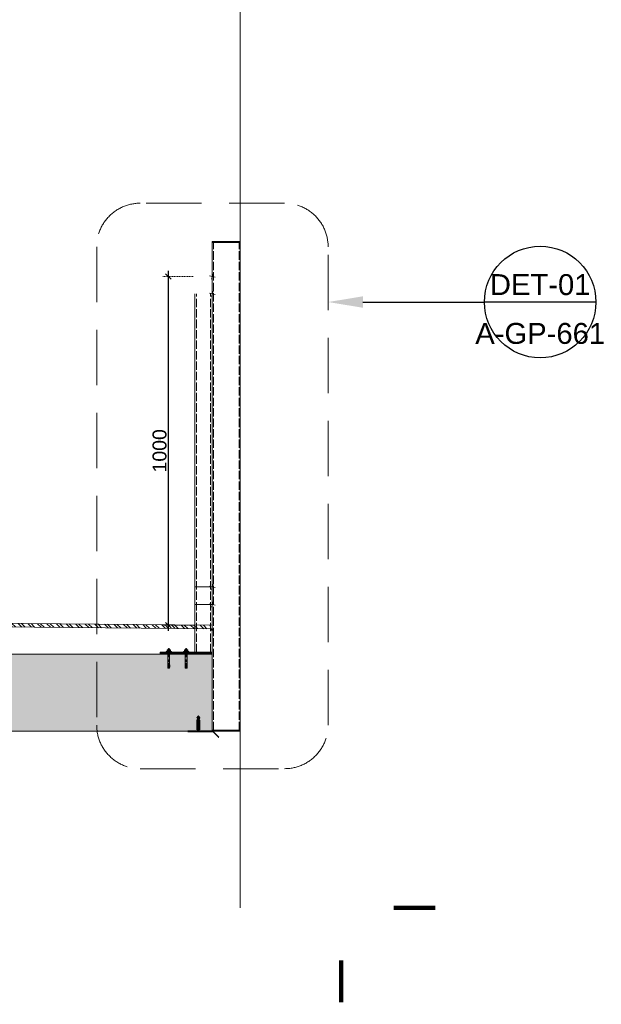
# Model space of a CAD drawing. Header units: millimetres. Extents: x 3652085 to 3778338, y -303702 to -273644.
# Tile 86 of 256: x 3675112 to 3676781, y -284097 to -281273. Entities that reach past the tile are written whole.
import ezdxf
from ezdxf import colors
from ezdxf.entities.mleader import LeaderData, LeaderLine
from ezdxf.enums import TextEntityAlignment as Align
from ezdxf.math import Vec2, Vec3

# ---------------------------------------------------------------- set-up
doc = ezdxf.new("R2010")
doc.units = ezdxf.units.MM
doc.header["$PDMODE"] = 34
for name, pattern in [('ACAD_ISO02W100', [15, 12, -3]), ('CENTER', [2, 1.25, -0.25, 0.25, -0.25]), ('DASHED', [0.75, 0.5, -0.25]), ('HIDDEN2', [4.7625, 3.175, -1.5875])]:
    doc.linetypes.add(name, pattern=pattern)
for name, color, linetype in [('ATTACHMT', 7, 'Continuous'), ('FIXINGS', 7, 'Continuous'), ('TRANSOM', 7, 'Continuous')]:
    doc.layers.add(name, color=color, linetype=linetype)
for name, color, linetype, lineweight in [('DIM-03    (HAUSART)', 111, 'Continuous', 5), ('ENLARGED-01   (HAUSART)', 40, 'HIDDEN2', 5), ('FINISH-FLOOR   (HAUSART)', 140, 'Continuous', 5), ('METAL-CONSTRUCTION (HAUSART)', 186, 'Continuous', 5), ('SLAB    (HAUSART)_Pen_No__2', 8, 'Continuous', 15), ('SYMBOL-DETAIL    (HAUSART)', 2, 'Continuous', 5)]:
    doc.layers.add(name, color=color, linetype=linetype, lineweight=lineweight)
doc.styles.add('1-20 Eng HA', font='arial.ttf', dxfattribs={"height": 40})
doc.styles.add('_TEXTE-150', font='arial.ttf', dxfattribs={"height": 450})
doc.dimstyles.new('1-20 Eng HA', dxfattribs={"dimtxt": 40, "dimasz": 16, "dimexe": 16, "dimexo": 5, "dimgap": 5, "dimtad": 1, "dimdec": 0, "dimlfac": -1, "dimzin": 0, "dimdsep": 46, "dimtxsty": '1-20 Eng HA', "dimblk": 'OBLIQUE', "dimcen": 0.09, "dimdle": 16, "dimclrd": 256, "dimclre": 256, "dimclrt": 256, "dimadec": 0, "dimazin": 0, "dimtfac": 1, "dimtdec": 0, "dimtofl": 0, "dimtmove": 0, "dimatfit": 3, "dimldrblk": 'OBLIQUE', "dimfxl": 1, "dimtolj": 1, "dimtzin": 0, "dimlwe": 0, "dimarcsym": 0})

# ---------------------------------------------------------------- blocks, each defined once
blk = doc.blocks.new('_DetailCallout')
at = {"color": 0, "linetype": 'ByBlock', "lineweight": -2, "transparency": 16777216}
blk.add_line((8, 0), (-8, 0), dxfattribs=at)
blk.add_circle((0, 0), 8, dxfattribs=at)
at = {"color": 0, "transparency": 16777216, "style": '_TEXTE-150'}
for tag, p in [('VIEWNUMBER', (0, 1)), ('SHEETNUMBER', (0, -6))]:
    blk.add_attdef(tag, text='', height=3, dxfattribs=at).set_placement(p, align=Align.CENTER)
blk = doc.blocks.new('Dubel_2')
for p, q in [((-22.9, 0), (-2.5, 0)), ((-18.9, 3.2), (-18.4, 3.7)), ((-18.9, 3.2), (-18.9, -3.2)), ((-18.4, -3.7), (-18.4, 3.7)), ((-18.4, 3.7), (-16.3, 3.7)), ((-15, 5), (-16.3, 3.6)), ((-16.3, 3.6), (-16.3, -3.6)), ((-15.9, 4.1), (-14, 4.1)), ((-14, 5), (-15, 5)), ((-15, 5), (-15, -5)), ((-14, 8.5), (-13.2, 9.8)), ((-14, -8.5), (-14, 8.5)), ((-13.9, 8.2), (-14, 7.3)), ((-14, 7.3), (-13.9, 6.5)), ((-13.6, 9), (-13.9, 8.2)), ((-13.9, 6.5), (-13.6, 5.6)), ((-13.7, 3), (-13.9, 1)), ((-13.9, 1), (-13.9, -1)), ((-13.2, 4.9), (-13.7, 3)), ((-13.2, 9.8), (-13.6, 9)), ((-13.6, 5.6), (-13.2, 4.9)), ((-6.7, 9.8), (-13.2, 9.8)), ((-6.7, 4.9), (-13.2, 4.9)), ((-6.3, 9), (-6.7, 9.8)), ((-6, 8.5), (-6.7, 9.8)), ((-6.7, 4.9), (-6.3, 5.6)), ((-6.2, 3), (-6.7, 4.9)), ((-6.1, 8.2), (-6.3, 9)), ((-6.3, 5.6), (-6.1, 6.5)), ((-6, 1), (-6.2, 3)), ((-6, 7.3), (-6.1, 8.2)), ((-6.1, 6.5), (-6, 7.3)), ((-4, 10.5), (-6, 10.5)), ((-6, -10.5), (-6, 10.5)), ((-6, -1), (-6, 1)), ((0, 15), (-4, 15)), ((-4, 15), (-4, -15)), ((-4, -10.5), (-4, 10.5)), ((64.8, 5), (-4, 5)), ((-4, 4.1), (11, 4.1)), ((0, -15), (0, 15)), ((5, 0), (5, 0)), ((11, 5), (11, -5)), ((12.5, 0), (27.5, 0)), ((13, 5), (13, -5)), ((35, 0), (35, 0)), ((42.5, 0), (57.5, 0)), ((61, 5.2), (61, 5.2)), ((64.8, 5), (64.8, -5)), ((64.8, 4), (64.9, 3.7)), ((64.8, -4), (64.8, 4)), ((64.9, 3.7), (65.2, 3.6)), ((90, 0), (65, 0)), ((65, 0), (65, 0)), ((67.5, 3.6), (65.2, 3.6)), ((79.7, 5.6), (67.5, 4.9)), ((67.5, -1.3), (67.5, 4.9)), ((72.5, 0), (92.9, 0)), ((79.2, 3.2), (76.5, 3.1)), ((77.2, 3.8), (76.9, 3.1)), ((76.9, 3.1), (77.6, 2.3)), ((78.1, 3.9), (77.2, 3.8)), ((77.6, 2.3), (78.6, 2.7)), ((77.9, 1.8), (77.7, 4.4)), ((78.7, 3.4), (78.1, 3.9)), ((78.6, 2.7), (78.7, 3.4)), ((81.2, 5.6), (79.7, 5.6)), ((82.8, 5.3), (81.2, 5.6)), ((82.3, 4), (81.8, 4.5)), ((81.8, 4.5), (81.8, 2.8)), ((82, 1.1), (81.8, 4.5)), ((81.8, 2.8), (82, 1.1)), ((82, 1.1), (82.5, 1.6)), ((82.7, 3.5), (82.3, 4)), ((82.5, 1.6), (82.7, 2.2)), ((83.9, 0.3), (82.5, -0.2)), ((82.8, 2.8), (82.7, 3.5)), ((82.7, 2.2), (82.8, 2.8)), ((82.8, 5.3), (83.6, 5)), ((83.6, 5), (84.4, 4.4)), ((84.7, 1.2), (83.9, 0.3)), ((84, 4.8), (85, 5)), ((84.4, 4.4), (84.8, 3.6)), ((85, 2.6), (84.7, 1.2)), ((84.8, 3.6), (85, 2.6)), ((89.5, 5), (85, 5)), ((85, 5), (85, -5)), ((91, 3.5), (89.5, 5)), ((89.5, -5), (89.5, 5)), ((91, -3.5), (91, 3.5)), ((92.9, 0), (92.9, 0)), ((-18.4, -3.7), (-18.9, -3.2)), ((-18.4, -3.7), (-16.3, -3.7)), ((-15, -5), (-16.3, -3.6)), ((-15.9, -4.1), (-14, -4.1)), ((-14, -5), (-15, -5)), ((-13.9, -6.5), (-14, -7.3)), ((-14, -7.3), (-13.9, -8.2)), ((-14, -8.5), (-13.2, -9.8)), ((-13.9, -1), (-13.7, -2.9)), ((-13.6, -5.6), (-13.9, -6.5)), ((-13.9, -8.2), (-13.6, -9)), ((-13.7, -2.9), (-13.2, -4.9)), ((-13.2, -4.9), (-13.6, -5.6)), ((-13.6, -9), (-13.2, -9.8)), ((-6.7, -4.9), (-13.2, -4.9)), ((-6.7, -9.8), (-13.2, -9.8)), ((-6.7, -4.9), (-6.2, -2.9)), ((-6.3, -5.6), (-6.7, -4.9)), ((-6, -8.5), (-6.7, -9.8)), ((-6.7, -9.8), (-6.3, -9)), ((-6.1, -6.5), (-6.3, -5.6)), ((-6.3, -9), (-6.1, -8.2)), ((-6.2, -2.9), (-6, -1)), ((-6, -7.3), (-6.1, -6.5)), ((-6.1, -8.2), (-6, -7.3)), ((-4, -10.5), (-6, -10.5)), ((-4, -4.1), (11, -4.1)), ((64.8, -5), (-4, -5)), ((-4, -15), (0, -15)), ((13, -5), (13, -5)), ((64.9, -3.7), (64.8, -4)), ((65.2, -3.6), (64.9, -3.7)), ((67.5, -3.6), (65.2, -3.6)), ((69.2, -1.2), (67.5, -1.3)), ((69.2, -2.4), (67.5, -2.3)), ((67.5, -2.3), (67.5, -5)), ((76.6, -5.4), (67.5, -5)), ((69.5, -1.3), (69.2, -1.2)), ((69.2, -2.4), (69.5, -2.2)), ((69.7, -1.6), (69.5, -1.3)), ((69.5, -2.2), (69.7, -1.9)), ((69.7, -1.9), (69.7, -1.6)), ((76.2, -1.5), (76.1, -1.9)), ((76.1, -1.9), (76.2, -2.2)), ((76.3, -1.2), (76.2, -1.5)), ((76.2, -2.2), (76.5, -2.5)), ((76.6, -1), (76.3, -1.2)), ((76.5, -2.5), (76.8, -2.7)), ((77, -0.9), (76.6, -1)), ((76.6, -5.5), (76.6, -5.4)), ((76.7, -5.5), (76.6, -5.5)), ((77.7, -5.4), (76.7, -5.4)), ((76.7, -5.5), (76.7, -5.9)), ((78.6, -5.6), (76.7, -5.9)), ((80.5, -2.9), (76.8, -2.7)), ((80.8, -0.7), (77, -0.9)), ((77.7, -4.5), (77.7, -6.2)), ((78.6, -5.5), (77.7, -5.4)), ((78.7, -5.5), (78.6, -5.6)), ((81.6, -5.7), (78.7, -5.5)), ((81.7, -3.3), (80.5, -2.9)), ((81.6, -0.4), (80.8, -0.7)), ((82.5, -0.2), (81.6, -0.4)), ((81.8, -4.9), (81.6, -5.7)), ((81.6, -5.7), (81.7, -6.2)), ((82.9, -3.6), (81.7, -3.3)), ((81.8, -4.9), (81.7, -6.2)), ((82.6, -5.7), (81.7, -6.2)), ((82.6, -5.7), (81.8, -4.9)), ((84.8, -5.8), (82.6, -5.7)), ((84, -4.1), (82.9, -3.6)), ((84.8, -5), (84, -4.1)), ((84.8, -4.9), (85, -5)), ((84.8, -5), (84.8, -5.8)), ((89.5, -5), (85, -5)), ((89.5, -5), (91, -3.5))]:
    blk.add_line(p, q)
blk = doc.blocks.new('A$C61537F97')
at = {"lineweight": 0}
for p, q in [((-2.4, 2.1), (0, 4.2)), ((-2.4, -2.1), (0, -4.2))]:
    blk.add_line(p, q, dxfattribs=at)
at = {"layer": 'FIXINGS', "color": 7}
for p, q in [((-42, 2.2), (-43.6, 0.7)), ((-40.4, 0.4), (-40.9, 0)), ((-39.5, -0.5), (-40.9, 0)), ((-40.5, 0), (-40, 1.1)), ((-40.5, 0), (-40.4, 0.4)), ((-40, 1.1), (-40.4, 0.4)), ((-40.2, 0), (-39.7, 1.1)), ((-40.2, 0), (-39.3, 0.5)), ((-39.7, 1.1), (-40, 1.1)), ((-39.9, 3), (-38.1, 3)), ((-39.3, 0.5), (-39.7, 1.1)), ((-39.5, -0.5), (-38.6, 0.5)), ((-38.6, 0.5), (-39.3, 0.5)), ((-39.1, -1.3), (-38.1, 1.3)), ((-38.8, -1.4), (-37.9, 1.4)), ((-38.1, 1.3), (-38.6, 0.5)), ((-38.3, -0.6), (-37.4, 0.6)), ((-38.1, 3), (-36.6, 1.5)), ((-37.9, 1.4), (-38.1, 1.3)), ((-37.4, 0.6), (-37.9, 1.4)), ((-37.6, -0.6), (-36.7, 0.6)), ((-36.7, 0.6), (-37.4, 0.6)), ((-37.2, -1.4), (-36.3, 1.4)), ((-37, -1.4), (-36, 1.4)), ((-36.3, 1.4), (-36.7, 0.6)), ((-36.6, 1.5), (-36.6, 3)), ((-36.6, 3), (-35, 1.5)), ((-36.5, -0.7), (-35.5, 0.7)), ((-36, 1.4), (-36.3, 1.4)), ((-35.5, 0.7), (-36, 1.4)), ((-35.8, -0.7), (-34.8, 0.7)), ((-34.8, 0.7), (-35.5, 0.7)), ((-35.3, -1.5), (-34.4, 1.5)), ((-35.1, -1.5), (-34.2, 1.5)), ((-35, 1.5), (-35, 3)), ((-35, 3), (-33.5, 1.5)), ((-34.4, 1.5), (-34.8, 0.7)), ((-34.6, -0.7), (-33.7, 0.7)), ((-34.2, 1.5), (-34.4, 1.5)), ((-33.7, 0.7), (-34.2, 1.5)), ((-33.9, -0.8), (-33, 0.8)), ((-33, 0.8), (-33.7, 0.7)), ((-33.5, 1.5), (-33.5, 3)), ((-33.5, 3), (-31.9, 1.5)), ((-33.5, -1.6), (-32.5, 1.6)), ((-33.2, -1.6), (-32.3, 1.6)), ((-32.5, 1.6), (-33, 0.8)), ((-32.7, -0.8), (-31.8, 0.8)), ((-32.3, 1.6), (-32.5, 1.6)), ((-31.8, 0.8), (-32.3, 1.6)), ((-32, -0.9), (-31.1, 0.9)), ((-31.9, 1.5), (-31.9, 3)), ((-31.9, 3), (-4.5, 3)), ((-31.1, 0.9), (-31.8, 0.8)), ((-31.6, -1.7), (-30.7, 1.7)), ((-31.4, -1.7), (-30.4, 1.7)), ((-30.7, 1.7), (-31.1, 0.9)), ((-30.9, -0.9), (-29.9, 0.9)), ((-30.4, 1.7), (-30.7, 1.7)), ((-29.9, 0.9), (-30.4, 1.7)), ((-30.2, -0.9), (-29.2, 0.9)), ((-29.2, 0.9), (-29.9, 0.9)), ((-29.7, -1.8), (-28.8, 1.8)), ((-29.5, -1.8), (-28.6, 1.8)), ((-28.8, 1.8), (-29.2, 0.9)), ((-29, -1), (-28.1, 1)), ((-28.6, 1.8), (-28.8, 1.8)), ((-28.1, 1), (-28.6, 1.8)), ((-28.3, -1), (-27.4, 1)), ((-27.4, 1), (-28.1, 1)), ((-27.9, -1.8), (-26.9, 1.8)), ((-27.6, -1.8), (-26.7, 1.8)), ((-26.9, 1.8), (-27.4, 1)), ((-27.1, -1.1), (-26.2, 1.1)), ((-26.7, 1.8), (-26.9, 1.8)), ((-26.2, 1.1), (-26.7, 1.8)), ((-26.4, -1.1), (-25.5, 1.1)), ((-25.5, 1.1), (-26.2, 1.1)), ((-26, -1.9), (-25.1, 1.9)), ((-25.8, -1.9), (-24.8, 1.9)), ((-25.1, 1.9), (-25.5, 1.1)), ((-25.3, -1.1), (-24.3, 1.1)), ((-24.8, 1.9), (-25.1, 1.9)), ((-24.3, 1.1), (-24.8, 1.9)), ((-24.6, -1.2), (-23.6, 1.2)), ((-23.6, 1.2), (-24.3, 1.1)), ((-24.1, -2), (-23.2, 2)), ((-23.9, -2), (-23, 2)), ((-23.2, 2), (-23.6, 1.2)), ((-23.4, -1.2), (-22.5, 1.2)), ((-23, 2), (-23.2, 2)), ((-22.5, 1.2), (-23, 2)), ((-22.7, -1.3), (-21.8, 1.3)), ((-21.8, 1.3), (-22.5, 1.2)), ((-22.3, -2.1), (-21.3, 2.1)), ((-22, -2.1), (-21.1, 2.1)), ((-21.3, 2.1), (-21.8, 1.3)), ((-21.5, -1.3), (-20.6, 1.3)), ((-21.1, 2.1), (-21.3, 2.1)), ((-20.6, 1.3), (-21.1, 2.1)), ((-20.8, -1.3), (-19.9, 1.3)), ((-19.9, 1.3), (-20.6, 1.3)), ((-20.4, -2.2), (-19.5, 2.2)), ((-20.2, -2.2), (-19.2, 2.2)), ((-19.5, 2.2), (-19.9, 1.3)), ((-19.7, -1.4), (-18.7, 1.4)), ((-19.2, 2.2), (-19.5, 2.2)), ((-18.7, 1.4), (-19.2, 2.2)), ((-19, -1.4), (-18, 1.4)), ((-18, 1.4), (-18.7, 1.4)), ((-18.5, -2.2), (-17.6, 2.2)), ((-18.3, -2.3), (-17.4, 2.3)), ((-17.6, 2.2), (-18, 1.4)), ((-17.8, -1.5), (-16.9, 1.5)), ((-17.4, 2.3), (-17.6, 2.2)), ((-16.9, 1.5), (-17.4, 2.3)), ((-17.1, -1.5), (-16.2, 1.5)), ((-16.2, 1.5), (-16.9, 1.5)), ((-16.7, -2.3), (-15.8, 2.3)), ((-16.5, -2.3), (-15.5, 2.3)), ((-15.8, 2.3), (-16.2, 1.5)), ((-16, -1.6), (-15, 1.6)), ((-15.5, 2.3), (-15.8, 2.3)), ((-15, 1.6), (-15.5, 2.3)), ((-15.2, -1.6), (-14.3, 1.6)), ((-14.3, 1.6), (-15, 1.6)), ((-14.8, -2.4), (-13.9, 2.4)), ((-14.6, -2.4), (-13.7, 2.4)), ((-13.9, 2.4), (-14.3, 1.6)), ((-14.1, -1.6), (-13.2, 1.6)), ((-13.7, 2.4), (-13.9, 2.4)), ((-13.2, 1.6), (-13.7, 2.4)), ((-2.4, 1.6), (-13.2, 1.6)), ((-4.5, 3), (-4.5, -3)), ((-2.4, 2), (-2.4, 2.1)), ((-2.4, 2), (-2.4, -2)), ((-42, -2.2), (-43.6, -0.7)), ((-39.1, -1.3), (-39.5, -0.5)), ((-38.8, -1.4), (-39.1, -1.3)), ((-39.1, -3), (-37.5, -1.5)), ((-38.3, -0.6), (-38.8, -1.4)), ((-37.6, -0.6), (-38.3, -0.6)), ((-37.2, -1.4), (-37.6, -0.6)), ((-37.5, -1.5), (-37.5, -3)), ((-37.5, -3), (-36, -1.5)), ((-37, -1.4), (-37.2, -1.4)), ((-36.5, -0.7), (-37, -1.4)), ((-35.8, -0.7), (-36.5, -0.7)), ((-36, -1.5), (-36, -3)), ((-36, -3), (-34.4, -1.5)), ((-35.3, -1.5), (-35.8, -0.7)), ((-35.1, -1.5), (-35.3, -1.5)), ((-34.6, -0.7), (-35.1, -1.5)), ((-33.9, -0.8), (-34.6, -0.7)), ((-34.4, -1.5), (-34.4, -3)), ((-34.4, -3), (-32.9, -1.5)), ((-33.5, -1.6), (-33.9, -0.8)), ((-33.2, -1.6), (-33.5, -1.6)), ((-32.7, -0.8), (-33.2, -1.6)), ((-32.9, -1.5), (-32.9, -3)), ((-32, -0.9), (-32.7, -0.8)), ((-31.6, -1.7), (-32, -0.9)), ((-31.4, -1.7), (-31.6, -1.7)), ((-30.9, -0.9), (-31.4, -1.7)), ((-30.2, -0.9), (-30.9, -0.9)), ((-29.7, -1.8), (-30.2, -0.9)), ((-29.5, -1.8), (-29.7, -1.8)), ((-29, -1), (-29.5, -1.8)), ((-28.3, -1), (-29, -1)), ((-27.9, -1.8), (-28.3, -1)), ((-27.6, -1.8), (-27.9, -1.8)), ((-27.1, -1.1), (-27.6, -1.8)), ((-26.4, -1.1), (-27.1, -1.1)), ((-26, -1.9), (-26.4, -1.1)), ((-25.8, -1.9), (-26, -1.9)), ((-25.3, -1.1), (-25.8, -1.9)), ((-24.6, -1.2), (-25.3, -1.1)), ((-24.1, -2), (-24.6, -1.2)), ((-23.9, -2), (-24.1, -2)), ((-23.4, -1.2), (-23.9, -2)), ((-22.7, -1.3), (-23.4, -1.2)), ((-22.3, -2.1), (-22.7, -1.3)), ((-22, -2.1), (-22.3, -2.1)), ((-21.5, -1.3), (-22, -2.1)), ((-20.8, -1.3), (-21.5, -1.3)), ((-20.4, -2.2), (-20.8, -1.3)), ((-20.2, -2.2), (-20.4, -2.2)), ((-19.7, -1.4), (-20.2, -2.2)), ((-19, -1.4), (-19.7, -1.4)), ((-18.5, -2.2), (-19, -1.4)), ((-18.3, -2.3), (-18.5, -2.2)), ((-17.8, -1.5), (-18.3, -2.3)), ((-17.1, -1.5), (-17.8, -1.5)), ((-16.7, -2.3), (-17.1, -1.5)), ((-16.5, -2.3), (-16.7, -2.3)), ((-16, -1.6), (-16.5, -2.3)), ((-15.2, -1.6), (-16, -1.6)), ((-14.8, -2.4), (-15.2, -1.6)), ((-14.6, -2.4), (-14.8, -2.4)), ((-14.1, -1.6), (-14.6, -2.4)), ((-2.4, -1.6), (-14.1, -1.6)), ((-2.4, -2), (-2.4, -2.1))]:
    blk.add_line(p, q, dxfattribs=at)
at = {"layer": 'FIXINGS', "lineweight": 0}
for p, q in [((0, 0.9), (-1.3, 0.6)), ((-1.3, 0.6), (-1.3, -0.6)), ((0, -4.2), (0, 4.2)), ((-1.3, -0.6), (0, -0.9))]:
    blk.add_line(p, q, dxfattribs=at)
at = {"layer": 'FIXINGS', "color": 7, "linetype": 'CENTER'}
for p, q in [((-39.1, -3), (-40, -3)), ((-4.5, -3), (-32.9, -3))]:
    blk.add_line(p, q, dxfattribs=at)
at = {"layer": 'FIXINGS', "color": 7}
for centre, radius, start, end in [((-42.9, 0), 1, 132.6929, 227.3071), ((-40, 0), 3, 88.1701, 134.2616), ((-40, 0), 3, 227.3071, 269.9854)]:
    blk.add_arc(centre, radius, start, end, dxfattribs=at)
blk = doc.blocks.new('_Oblique')
at = {"color": 0, "linetype": 'ByBlock', "lineweight": -2}
blk.add_line((-0.5, -0.5), (0.5, 0.5), dxfattribs=at)
blk = doc.blocks.new('*D227')
at = {"layer": 'Defpoints', "color": 0, "lineweight": 0, "transparency": 16777216}
for p in [(3675538.7, -282009.4), (3675614.6, -282009.4, 302371), (3675614.6, -283009.4, 302371)]:
    blk.add_point(p, dxfattribs=at)
at = {"layer": 'DIM-03    (HAUSART)', "lineweight": -2, "transparency": 16777216}
blk.add_line((3675538.7, -283025.4), (3675538.7, -281993.4), dxfattribs=at)
at = {"layer": 'DIM-03    (HAUSART)', "linetype": 'HIDDEN2', "lineweight": 0, "transparency": 16777216}
for p, q in [((3675609.6, -282009.4), (3675522.7, -282009.4)), ((3675609.6, -283009.4), (3675522.7, -283009.4))]:
    blk.add_line(p, q, dxfattribs=at)
at = {"layer": 'DIM-03    (HAUSART)', "lineweight": -2, "transparency": 16777216, "xscale": 16, "yscale": 16, "zscale": 16}
for p, rotation in [((3675538.7, -282009.4), 90), ((3675538.7, -283009.4), 270)]:
    blk.add_blockref('_Oblique', p, dxfattribs=dict(at, rotation=rotation))
at = {"layer": 'DIM-03    (HAUSART)', "lineweight": 0, "transparency": 16777216, "insert": (3675513.3, -282509.4), "char_height": 40, "attachment_point": 5, "rotation": 90, "style": '1-20 Eng HA'}
blk.add_mtext('\\A1;1000', dxfattribs=at)

msp = doc.modelspace()

# ---------------------------------------------------------------- hatches: boundary and pattern name
at = {"layer": 'ATTACHMT', "linetype": 'Continuous', "lineweight": -3}
h = msp.add_hatch(dxfattribs=at)
h.set_pattern_fill('ANSI31', scale=0.2, angle=360, style=0)
h.set_pattern_definition([(45, (3335415.71184, 544598.2504), (-0.44901280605, 0.44901280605), [])])
edge = h.paths.add_edge_path()
edge.add_arc((3675664.5, -283315.9), 1.75, 45, 84.6663, ccw=False)
edge.add_line((3675665.7, -283314.6), (3675682.1, -283331.1))
edge.add_line((3675682.1, -283331.1), (3675682.9, -283330.4))
edge.add_line((3675682.9, -283330.4), (3675666.4, -283313.9))
edge.add_arc((3675664.6, -283315.5), 2.41, 42.2528, 89.6237)
edge.add_line((3675664.6, -283313.1), (3675594.6, -283313.1))
edge.add_line((3675594.6, -283313.1), (3675594.6, -283314.1))
edge.add_line((3675594.6, -283314.1), (3675664.6, -283314.1))
at = {"layer": 'FINISH-FLOOR   (HAUSART)'}
h = msp.add_hatch(dxfattribs=at)
h.set_pattern_fill('ANSI32', color=256, scale=2, angle=90.5746)
h.set_pattern_definition([(135.57457049, (-10179018.281, 2196593.61), (-13.334626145, -13.604787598), []), (135.57457049, (-10179018.372, 2196602.59), (-13.334626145, -13.604787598), [])])
h.paths.add_polyline_path([(3675659.6, -283019.8), (3675659.6, -283009.8), (3673929.7, -282993.7), (3673929.7, -283003.7)])
at = {"layer": 'METAL-CONSTRUCTION (HAUSART)', "lineweight": 0}
h = msp.add_hatch(dxfattribs=at)
h.set_pattern_fill('ANSI31', color=256, angle=-90)
h.set_pattern_definition([(315, (-10168479.0777, 2177337.393), (2.2450640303, 2.2450640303), [])])
h.paths.add_polyline_path([(3675664.6, -283087.1), (3675664.6, -283093.1), (3675514.6, -283093.1), (3675514.6, -283087.1)])
at = {"layer": 'SLAB    (HAUSART)_Pen_No__2', "lineweight": 15}
h = msp.add_hatch(dxfattribs=at)
h.set_pattern_fill('AR-CONC', color=256, scale=0.4)
h.set_pattern_definition([(50, (3436897.19, -218708.375), (72.873868, -6.375634), [7.62, -83.82]), (355, (3436897.19, -218708.375), (-14.097369, 76.422738), [6.096, -67.056234]), (100.451445, (3436903.264, -218708.906), (58.776499, 70.0471), [6.476004, -71.236098]), (46.1842, (3436897.19, -218688.055), (108.431616, -16.81693), [11.43, -125.73]), (96.63556, (3436906.23, -218689.46), (94.961654, 98.97045), [9.71401, -106.854243]), (351.18415, (3436897.19, -218688.05), (94.961654, 98.97045), [9.143987, -100.583893]), (21, (3436907.35, -218693.135), (60.645757, -40.90608), [7.62, -83.82]), (326, (3436907.35, -218693.135), (24.720811, 73.675186), [6.096, -67.056]), (71.451445, (3436912.405, -218696.54), (85.366568, 32.769108), [6.476004, -71.235975]), (37.5, (3436897.19, -218708.375), (1.2354413, 33.8220155), [0, -66.2432, 0, -68.072, 0, -67.31]), (7.5, (3436897.19, -218708.375), (26.727865, 40.07223), [0, -38.8112, 0, -64.7192, 0, -25.654]), (327.5, (3436874.534, -218708.375), (54.236238, -2.2914976), [0, -25.4, 0, -79.248, 0, -105.156]), (317.5, (3436864.374, -218708.375), (59.251673, 10.170596), [0, -33.02, 0, -52.6288, 0, -74.676])])
h.paths.add_polyline_path([(3673292.8, -283093.1), (3673292.8, -283313.1), (3673464.6, -283313.1), (3673464.6, -283593.1), (3673864.6, -283593.1), (3673864.6, -283313.1), (3675166.4, -283313.1), (3675664.6, -283313.1), (3675664.6, -283093.1)])

# ---------------------------------------------------------------- linework, layer by layer
at = {"lineweight": 15}
for p, q in [((3675666.7, -282001.7, 302370.5), (3675662.6, -282017.1, 302370.5)), ((3675656.8, -282007.6, 302370.5), (3675672.4, -282011.3, 302370.5)), ((3675656.8, -282057.6, 302370.5), (3675672.4, -282061.3, 302370.5)), ((3675666.7, -282051.7, 302370.5), (3675662.6, -282067.1, 302370.5)), ((3675656.8, -282898, 302370.5), (3675672.4, -282901.7, 302370.5)), ((3675666.7, -282892.1, 302370.5), (3675662.6, -282907.6, 302370.5)), ((3675656.8, -282948, 302370.5), (3675672.4, -282951.7, 302370.5)), ((3675666.7, -282942.1, 302370.5), (3675662.6, -282957.6, 302370.5))]:
    msp.add_line(p, q, dxfattribs=at)
at = {"layer": 'ATTACHMT', "color": 7, "linetype": 'Continuous', "lineweight": -3, "elevation": 302370.5}
msp.add_lwpolyline([(3675664.6, -283314.1, -0.174826), (3675665.7, -283314.6), (3675682.1, -283331.1), (3675682.9, -283330.4), (3675666.4, -283313.9, 0.209689), (3675664.6, -283313.1), (3675594.6, -283313.1), (3675594.6, -283314.1), (3675664.6, -283314.1)], format="xyb", close=True, dxfattribs=at)
at = {"layer": 'ENLARGED-01   (HAUSART)', "linetype": 'HIDDEN2', "ltscale": 50, "elevation": -0.5}
msp.add_lwpolyline([(3675997.1, -281924.1, 0.414214), (3675872.1, -281799.1), (3675457.7, -281799.1, 0.414214), (3675332.7, -281924.1), (3675332.7, -283296.1, 0.414214), (3675457.7, -283421.1), (3675872.1, -283421.1, 0.414214), (3675997.1, -283296.1)], format="xyb", close=True, dxfattribs=at)
at = {"layer": 'FINISH-FLOOR   (HAUSART)'}
msp.add_line((3675659.6, -283019.8, 302370.5), (3675659.6, -283009.8, 302370.5), dxfattribs=at)
at = {"layer": 'FINISH-FLOOR   (HAUSART)', "elevation": 302370.5}
for points in [[(3673929.7, -282993.7), (3675664.6, -283009.9)], [(3673929.7, -283003.7), (3675664.6, -283019.9)]]:
    msp.add_lwpolyline(points, dxfattribs=at)
at = {"layer": 'METAL-CONSTRUCTION (HAUSART)', "lineweight": 0}
for p, q in [((3675664.6, -283093.1, 302370.5), (3675664.6, -283313.1, 302370.5)), ((3675664.6, -283311.1, 302370.5), (3675744.6, -283311.1, 302370.5)), ((3675664.6, -283313.1, 302370.5), (3675744.6, -283313.1, 302370.5))]:
    msp.add_line(p, q, dxfattribs=at)
at = {"layer": 'METAL-CONSTRUCTION (HAUSART)', "lineweight": 0, "elevation": 302370.5}
for points in [[(3675744.6, -281909.4), (3675744.6, -280013.1)], [(3675664.6, -281909.4), (3675744.6, -281909.4)], [(3675664.6, -283087.1), (3675664.6, -281909.4)], [(3675664.6, -281911.4), (3675744.6, -281911.4)], [(3675744.6, -283313.1), (3675744.6, -281909.4)], [(3675614.6, -283087.1), (3675614.6, -282059.4)], [(3675664.6, -283087.1), (3675664.6, -282179.7)], [(3675744.6, -283820.4), (3675744.6, -283313.1)]]:
    msp.add_lwpolyline(points, dxfattribs=at)
at = {"layer": 'METAL-CONSTRUCTION (HAUSART)', "linetype": 'ACAD_ISO02W100', "lineweight": 0, "ltscale": 2, "elevation": 302370.5}
for points in [[(3675667.6, -283311.1), (3675667.6, -281911.4)], [(3675741.6, -283311.1), (3675741.6, -281911.4)], [(3675619.6, -283087.1), (3675619.6, -282059.4)], [(3675659.6, -283087.1), (3675659.6, -282059.4)]]:
    msp.add_lwpolyline(points, dxfattribs=at)
at = {"layer": 'METAL-CONSTRUCTION (HAUSART)', "lineweight": 0, "elevation": 302370.5}
for points in [[(3675664.6, -282899.8), (3675614.6, -282899.8), (3675614.6, -282949.8), (3675664.6, -282949.8)], [(3675664.6, -283087.1), (3675664.6, -283093.1), (3675514.6, -283093.1), (3675514.6, -283087.1), (3675664.6, -283087.1)]]:
    msp.add_lwpolyline(points, close=True, dxfattribs=at)
at = {"layer": 'SLAB    (HAUSART)_Pen_No__2', "lineweight": 15, "elevation": 302370.5}
msp.add_lwpolyline([(3673292.8, -283093.1), (3673292.8, -283313.1), (3673464.6, -283313.1), (3673464.6, -283593.1), (3673864.6, -283593.1), (3673864.6, -283313.1), (3675166.4, -283313.1), (3675664.6, -283313.1), (3675664.6, -283093.1), (3673292.8, -283093.1)], close=True, dxfattribs=at)
at = {"layer": 'SYMBOL-DETAIL    (HAUSART)', "color": 171, "ltscale": 0.5, "elevation": 302370.5}
for points in [[(3676034.5, -284091, 12, 12, 0), (3676034.5, -283971.3, 0, 0, 0), (3676034.5, -281602.3, 0, 0, 0), (3676122.9, -281575.5, 0, 0, 0), (3675946.1, -281551.9, 0, 0, 0), (3676034.5, -281528.5, 0, 0, 0), (3676034.5, -279156, 12, 12, 0), (3676034.5, -279036.3, 0, 0, 0)], [(3673022.2, -283820.4, 12, 12, 0), (3673141.9, -283820.4, 0, 0, 0), (3674671.7, -283820.4, 0, 0, 0), (3674698.5, -283908.7, 0, 0, 0), (3674722.1, -283732, 0, 0, 0), (3674745.4, -283820.4, 0, 0, 0), (3676185.4, -283820.4, 12, 12, 0), (3676305.1, -283820.4, 0, 0, 0)]]:
    msp.add_lwpolyline(points, format="xyseb", dxfattribs=at)
at = {"layer": 'TRANSOM', "color": 3, "linetype": 'Continuous', "elevation": 302370.5}
for points in [[(3675661.5, -283019.9, 0.181991), (3675661.5, -283024.8)], [(3675662.6, -283019.9, 0.182364), (3675662.5, -283024.8)], [(3675663.6, -283019.9, 0.182738), (3675663.6, -283024.8)], [(3675664.6, -283019.9, 0.183111), (3675664.6, -283024.9)]]:
    msp.add_lwpolyline(points, format="xyb", dxfattribs=at)

# ---------------------------------------------------------------- block references
at = {"lineweight": 0, "rotation": 270}
msp.add_blockref('A$C61537F97', (3675624.6, -283314.1, 302370.5), dxfattribs=at)
at = {"layer": 'METAL-CONSTRUCTION (HAUSART)', "lineweight": 0, "xscale": -0.5, "yscale": 0.5, "zscale": 0.5, "rotation": 90}
for p in [(3675539.6, -283087.1, 302370.5), (3675539.6, -283087.1, 302370.5), (3675589.6, -283087.1, 302370.5), (3675589.6, -283087.1, 302370.5)]:
    msp.add_blockref('Dubel_2', p, dxfattribs=at)

# ---------------------------------------------------------------- dimensions: what is measured, and where the dimension line sits
at = {"layer": 'DIM-03    (HAUSART)', "lineweight": 0}
dim = msp.add_linear_dim(base=(3675538.7, -282009.4, -0.5), p1=(3675614.6, -283009.4, 302370.5), p2=(3675614.6, -282009.4, 302370.5), angle=90, dimstyle='1-20 Eng HA', dxfattribs=at)
dim.commit()
dim.dimension.update_dxf_attribs({"geometry": '*D227', "text_midpoint": (3675513.3, -282509.4, -0.5)})

# ---------------------------------------------------------------- leaders
at = {"layer": 'ENLARGED-01   (HAUSART)', "linetype": 'DASHED', "ltscale": 200}
ml = msp.add_multileader_block('Standard', dxfattribs=at)
ml.set_content('_DetailCallout', color=256, scale=20)
ml.set_attribute('VIEWNUMBER', 'DET-01', width=0)
ml.set_attribute('SHEETNUMBER', 'A-GP-661', width=0)
ml.set_leader_properties()
ml.build(insert=Vec2(0, 0))
ml.multileader.update_dxf_attribs({"text_right_attachment_type": 6, "dogleg_length": 254.5, "arrow_head_size": 100})
ctx = ml.context
ctx.base_point, ctx.arrow_head_size, ctx.plane_origin = Vec3(3676445.8, -282082.6, -0.5), 100, Vec3(3657144.4, -315049.4, -0.5)
ctx.right_attachment, ctx.text_align_type = 6, 2
notes = []
notes.append((ctx, [(0, (1, 1, 0), (3676282.2, -282082.6, -0.5), (1, 0), 163.5, [(0, [(3675997.1, -282082.6, -0.5)], 0, [])])]))
ctx.block.insert = Vec3(3676605.8, -282082.6, -0.5)
for ctx, leaders in notes:
    for number, flags, end, landing, length, lines in leaders:
        leader = LeaderData()
        leader.index, (leader.has_last_leader_line, leader.has_dogleg_vector, leader.attachment_direction) = number, flags
        leader.last_leader_point, leader.dogleg_vector, leader.dogleg_length = Vec3(end), Vec3(landing), length
        for number, points, colour, breaks in lines:
            line = LeaderLine()
            line.index, line.vertices, line.color, line.breaks = number, Vec3.list(points), colors.encode_raw_color(colour), breaks
            leader.lines.append(line)
        ctx.leaders.append(leader)

doc.saveas('drawing.dxf')
